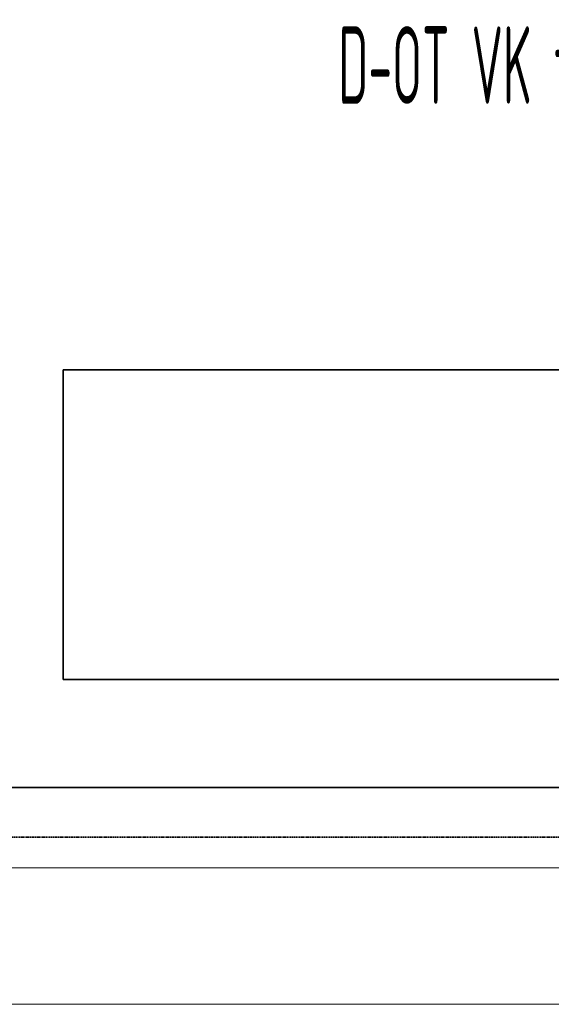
# Model space of a CAD drawing. Header units: millimetres. Extents: x 17747 to 112039, y -74980 to 446921.
# Tile 192 of 256: x 72863 to 73720, y -74980 to -73391. Entities that reach past the tile are written whole.
import ezdxf
from ezdxf.enums import TextEntityAlignment as Align

# ---------------------------------------------------------------- set-up
doc = ezdxf.new("R2010")
doc.units = ezdxf.units.MM
doc.linetypes.add('phl_thick', pattern=[0])
doc.linetypes.add('VERDECKT', pattern=[9.525, 6.35, -3.175])
for name, color, linetype, lineweight in [('JS_VYT_POPIS - OBECNĚ', 7, 'Continuous', 5), ('UT_SCHÉMA_PŘÍVOD', 10, 'Continuous', 35), ('UT_SCHÉMA_ZPÁTEČKA', 172, 'VERDECKT', 35), ('UT_ZAŘÍZENÍ - OT', 3, 'Continuous', 35), ('VZT_50 POPIS - OBECNE', 7, 'Continuous', 5)]:
    doc.layers.add(name, color=color, linetype=linetype, lineweight=lineweight)
doc.styles.add('VZT_POPIS', font='isocp.shx', dxfattribs={"width": 0.6, "height": 125})

msp = doc.modelspace()

# ---------------------------------------------------------------- linework, layer by layer
at = {"layer": 'UT_SCHÉMA_PŘÍVOD'}
msp.add_line((69732.8, -74630.3), (76332.8, -74630.3), dxfattribs=at)
at = {"layer": 'UT_SCHÉMA_ZPÁTEČKA', "ltscale": 0.3}
msp.add_line((69652.8, -74710.3), (76382.8, -74710.6), dxfattribs=at)
at = {"layer": 'UT_ZAŘÍZENÍ - OT', "linetype": 'Continuous'}
for p, q in [((74732.8, -73956.1), (72932.8, -73956.1)), ((72932.8, -73956.1), (72932.8, -74456.1)), ((72932.8, -74456.1), (74732.8, -74456.1))]:
    msp.add_line(p, q, dxfattribs=at)
at = {"layer": 'VZT_50 POPIS - OBECNE', "linetype": 'phl_thick'}
for p, q in [((57168, -74760.3), (76932.8, -74760.3)), ((57168, -74980.3), (76932.8, -74980.3))]:
    msp.add_line(p, q, dxfattribs=at)

# ---------------------------------------------------------------- texts
at = {"layer": 'JS_VYT_POPIS - OBECNĚ', "style": 'VZT_POPIS', "width": 0.5}
msp.add_text('D-OT VK typ 21 - 1800*500 mm', height=125, dxfattribs=at).set_placement((73932.8, -73464.5), align=Align.MIDDLE_CENTER)

doc.saveas('drawing.dxf')
